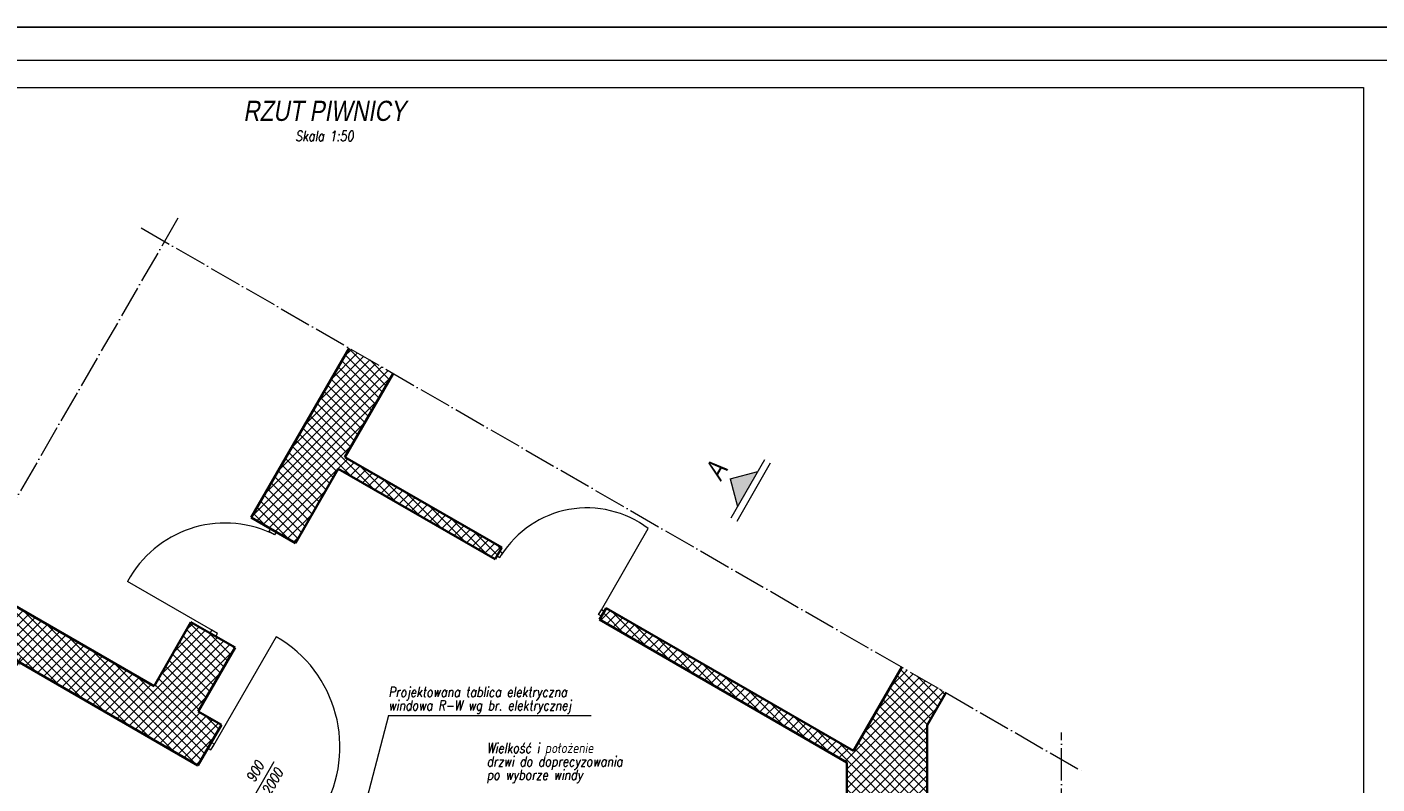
# Model space of a CAD drawing. Header units: millimetres. Extents: x 558 to 31258, y -5755 to 11028.
# Tile 143 of 144: x 23049 to 24056, y 8987 to 9551. Entities that reach past the tile are written whole.
import ezdxf
from ezdxf.enums import TextEntityAlignment as Align

# ---------------------------------------------------------------- set-up
doc = ezdxf.new("R2010")
doc.units = ezdxf.units.MM
doc.linetypes.add('ACAD_ISO04W100', pattern=[30, 24, -3, 0, -3])
doc.layers.get('0').update_dxf_attribs({"color": 252})
doc.layers.get('Defpoints').update_dxf_attribs({"color": 252})
for name, color, linetype, lineweight in [('K_Grube', 252, 'Continuous', 35), ('K_Kreskowanie', 252, 'Continuous', 5), ('K_Opis_zmienny', 252, 'Continuous', 13), ('K_Osie', 252, 'ACAD_ISO04W100', 5), ('K_Ramka', 252, 'Continuous', 18), ('K_Stolarka', 252, 'Continuous', 15), ('K_Wymiarowanie', 252, 'Continuous', 13)]:
    doc.layers.add(name, color=color, linetype=linetype, lineweight=lineweight)
doc.styles.add('Tytuł 50', font='arial.ttf', dxfattribs={"width": 0.8, "oblique": 10, "height": 15})
doc.styles.add('Zwykły 50', font='romans.shx', dxfattribs={"width": 0.8, "oblique": 10, "height": 7.5})
doc.dimstyles.new('Skala_50', dxfattribs={"dimtxt": 7.5, "dimasz": 1, "dimexe": 1.25, "dimexo": 0.625, "dimgap": 3, "dimtad": 1, "dimdec": 1, "dimlfac": 10, "dimrnd": 0.5, "dimdsep": 46, "dimtxsty": 'Zwykły 50', "dimblk": 'Wymiar', "dimcen": 2.5, "dimse1": 1, "dimse2": 1, "dimazin": 0, "dimtfac": 1, "dimtdec": 1, "dimtix": 1, "dimtmove": 0, "dimatfit": 3, "dimfxl": 0, "dimarcsym": 0})
pattern_1 = [(45, (2962.861, -2454.189), (-3.5921024, 3.5921024), []), (135, (2962.861, -2454.189), (-3.5921024, -3.5921024), [])]

# ---------------------------------------------------------------- blocks, each defined once
blk = doc.blocks.new('Wymiar')
for p, q in [((-3.8, 0), (3.8, 0)), ((0, -5), (0, 5))]:
    blk.add_line(p, q)
at = {"const_width": 0.5}
blk.add_lwpolyline([(-1.8, -1.8), (1.8, 1.8)], dxfattribs=at)
blk = doc.blocks.new('*D665')
at = {"layer": 'Defpoints', "color": 0}
for p in [(23054.5, 9070.9), (22924.4, 8872.4), (22936, 8865.7)]:
    blk.add_point(p, dxfattribs=at)
at = {"layer": 'K_Wymiarowanie', "color": 0, "lineweight": -2, "ltscale": 5}
blk.add_line((23042.4, 9076.7), (22924.9, 8873.2), dxfattribs=at)
at = {"layer": 'K_Wymiarowanie', "color": 0, "linetype": 'ByBlock', "lineweight": -2}
for p, rotation in [((23042.9, 9077.6), 59.99999999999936), ((22924.4, 8872.4), 239.9999999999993)]:
    blk.add_blockref('Wymiar', p, dxfattribs=dict(at, rotation=rotation))
at = {"layer": 'K_Wymiarowanie', "color": 0, "ltscale": 5, "insert": (22977.8, 8978.4), "char_height": 7.5, "attachment_point": 5, "rotation": 60, "style": 'Zwykły 50', "bg_fill": 3, "box_fill_scale": 1.1, "bg_fill_color": 256, "bg_fill_true_color": 13158600, "bg_fill_transparency": 0}
blk.add_mtext('2370', dxfattribs=at)

msp = doc.modelspace()

# ---------------------------------------------------------------- hatches: boundary and pattern name
at = {"layer": 'K_Kreskowanie', "ltscale": 5}
h = msp.add_hatch(dxfattribs=at)
h.set_pattern_fill('ANSI37', color=256, scale=1.6)
h.set_pattern_definition([(45, (2962.861, -2454.189), (-3.5921024, 3.5921024), []), (135, (2962.861, -2454.189), (-3.5921024, -3.5921024), [])])
h.paths.add_polyline_path([(23249.479, 9166.202), (23216.57, 9185.202), (23289.57, 9311.641), (23322.479, 9292.641)])
h.paths.add_polyline_path([(23720.798, 9030.55), (23720.798, 8878.627), (23660.798, 8878.627), (23660.798, 9002.627), (23701.798, 9073.641), (23734.707, 9054.641)])
h.paths.add_polyline_path([(23006.193, 9098.817), (22754.193, 8662.34), (22775.843, 8649.84), (22896.843, 8859.418), (23147.991, 8714.418), (23160.491, 8736.069), (22909.343, 8881.069), (23027.843, 9086.317), (23176.8, 9000.317), (23194.3, 9030.628), (23176.979, 9040.628), (23204.479, 9088.259), (23171.57, 9107.259), (23144.07, 9059.628), (23006.372, 9139.128), (22988.872, 9108.817)])
h.paths.add_polyline_path([(23280.902, 8980.628), (23263.402, 8950.317), (23369.923, 8888.817), (23387.423, 8919.128)])
h.paths.add_polyline_path([(23190.802, 8718.569), (23160.491, 8736.069), (23147.991, 8714.418), (23178.302, 8696.918)])
h.paths.add_polyline_path([(23720.798, 8788.627), (23660.798, 8788.627), (23660.798, 8226.627), (23720.798, 8226.627)])
h = msp.add_hatch(dxfattribs=at)
h.set_pattern_fill('ANSI37', color=256, scale=1.6)
h.set_pattern_definition(pattern_1)
h.paths.add_polyline_path([(23398.393, 9154.127), (23403.393, 9162.787), (23286.479, 9230.287), (23281.479, 9221.627)])
h = msp.add_hatch(dxfattribs=at)
h.set_pattern_fill('ANSI37', color=256, scale=1.6)
h.set_pattern_definition(pattern_1)
h.paths.add_polyline_path([(23481.335, 9117.787), (23476.335, 9109.127), (23660.798, 9002.627), (23665.798, 9011.287)])
at = {"layer": 'K_Opis_zmienny'}
msp.add_hatch(color=256, dxfattribs=at).paths.add_polyline_path([(23573.844, 9214.019), (23594.335, 9219.509), (23579.335, 9193.528)])

# ---------------------------------------------------------------- linework, layer by layer
at = {"layer": 'Defpoints'}
msp.add_lwpolyline([(22371.174, 8065.976), (24471.174, 8065.976), (24471.174, 9550.976), (22371.174, 9550.976)], close=True, dxfattribs=at)
at = {"layer": 'K_Grube', "ltscale": 5}
for p, q in [((23216.57, 9185.202), (23289.57, 9311.641)), ((23286.479, 9230.287), (23322.479, 9292.641)), ((23403.393, 9162.787), (23286.479, 9230.287)), ((23249.479, 9166.202), (23281.479, 9221.627)), ((23398.393, 9154.127), (23281.479, 9221.627)), ((23216.57, 9185.202), (23249.479, 9166.202)), ((23403.393, 9162.787), (23398.393, 9154.127)), ((23144.07, 9059.628), (23023.693, 9129.128)), ((23481.335, 9117.787), (23476.335, 9109.127)), ((23665.798, 9011.287), (23481.335, 9117.787)), ((23171.57, 9107.259), (23144.07, 9059.628)), ((23171.57, 9107.259), (23204.479, 9088.259)), ((23660.798, 9002.627), (23476.335, 9109.127)), ((23176.8, 9000.317), (23027.843, 9086.317)), ((23204.479, 9088.259), (23176.979, 9040.628)), ((23665.798, 9011.287), (23701.798, 9073.641)), ((23720.798, 9030.55), (23734.707, 9054.641)), ((23176.979, 9040.628), (23194.3, 9030.628)), ((23194.3, 9030.628), (23176.8, 9000.317)), ((23720.798, 8878.627), (23720.798, 9030.55)), ((23660.798, 8878.627), (23660.798, 9002.627))]:
    msp.add_line(p, q, dxfattribs=at)
at = {"layer": 'K_Opis_zmienny'}
for p, q in [((23599.335, 9228.169), (23574.335, 9184.868)), ((23603.665, 9225.669), (23578.665, 9182.368)), ((23573.844, 9214.019), (23594.335, 9219.509)), ((23573.844, 9214.019), (23579.335, 9193.528)), ((23318.809, 9037.702), (23470.193, 9037.702)), ((23220.142, 8979.912), (23233.642, 9003.295))]:
    msp.add_line(p, q, dxfattribs=at)
at = {"layer": 'K_Opis_zmienny', "ltscale": 5}
msp.add_line((23318.809, 9037.702), (23280.306, 8888.596), dxfattribs=at)
at = {"layer": 'K_Opis_zmienny', "ltscale": 0.5}
msp.add_lwpolyline([(22496.174, 9505.976), (24046.174, 9505.976), (24046.174, 8110.976), (22496.174, 8110.976), (22496.174, 9505.976)], dxfattribs=at)
at = {"layer": 'K_Osie'}
for p, q in [((23161.872, 9408.462), (22669.372, 8555.427)), ((23134.552, 9401.141), (23838.119, 8994.937)), ((23820.798, 8206.627), (23820.798, 9024.937))]:
    msp.add_line(p, q, dxfattribs=at)
at = {"layer": 'K_Ramka'}
msp.add_lwpolyline([(22396.174, 8090.976), (24446.174, 8090.976), (24446.174, 9525.976), (22396.174, 9525.976)], close=True, dxfattribs=at)
at = {"layer": 'K_Stolarka', "ltscale": 5}
for p, q in [((23230.86, 9176.952), (23229.61, 9174.786)), ((23233.94, 9172.286), (23229.61, 9174.786)), ((23235.19, 9174.452), (23230.86, 9176.952)), ((23235.19, 9174.452), (23233.94, 9172.286)), ((23476.67, 9114.707), (23512.67, 9177.061)), ((23399.893, 9156.725), (23402.058, 9155.475)), ((23401.893, 9160.189), (23404.058, 9158.939)), ((23402.058, 9155.475), (23404.058, 9158.939)), ((23189.317, 9099.998), (23124.365, 9137.498)), ((23475.67, 9112.975), (23477.67, 9116.439)), ((23477.835, 9111.725), (23475.67, 9112.975)), ((23479.835, 9115.189), (23477.67, 9116.439)), ((23185.902, 9099.083), (23187.152, 9101.248)), ((23191.482, 9098.748), (23187.152, 9101.248)), ((23187.788, 9014.18), (23235.288, 9096.452)), ((23190.232, 9096.583), (23191.482, 9098.748)), ((23184.373, 9013.265), (23186.538, 9012.015)), ((23186.538, 9012.015), (23189.038, 9016.345)), ((23186.873, 9017.595), (23189.038, 9016.345))]:
    msp.add_line(p, q, dxfattribs=at)
for centre, radius, start, end in [((23466.992, 9116.738), 75.666, 52.866098, 147.667025), ((23197.163, 9098.612), 82.532, 65.205129, 151.890627), ((23187.788, 9014.18), 94.915, 330, 60)]:
    msp.add_arc(centre, radius, start, end, dxfattribs=at)

# ---------------------------------------------------------------- texts
at = {"layer": 'K_Opis_zmienny', "oblique": 10, "width": 0.8}
for s, height, style, p in [('RZUT PIWNICY', 15, 'Tytuł 50', (23271.174, 9488.476)), ('Skala 1:50', 7.5, 'Zwykły 50', (23271.174, 9469.726))]:
    msp.add_text(s, height=height, dxfattribs=dict(at, style=style)).set_placement(p, align=Align.MIDDLE_CENTER)
for s, height, style, p in [('A', 15, 'Tytuł 50', (23563.019, 9220.269)), ('900', 7.5, 'Zwykły 50', (23219.479, 8995.883)), ('2000', 7.5, 'Zwykły 50', (23232.469, 8988.383))]:
    msp.add_text(s, height=height, rotation=60, dxfattribs=dict(at, style=style)).set_placement(p, align=Align.MIDDLE_CENTER)
at = {"layer": 'K_Opis_zmienny', "style": 'Zwykły 50', "oblique": 10, "width": 0.8}
for s, p in [('Projektowana tablica elektryczna', (23318.809, 9055.202)), ('windowa R-W wg br. elektrycznej', (23318.809, 9045.202)), ('Wielkość i położenie', (23392.136, 9013.409)), ('drzwi do doprecyzowania', (23392.136, 9003.409)), ('po wyborze windy', (23392.136, 8993.409))]:
    msp.add_text(s, height=7.5, dxfattribs=at).set_placement(p, align=Align.MIDDLE_LEFT)

# ---------------------------------------------------------------- next in the draw order: dimensions: what is measured, and where the dimension line sits
at = {"layer": 'K_Wymiarowanie', "ltscale": 5}
dim = msp.add_aligned_dim(p1=(23054.519, 9070.916), p2=(22936.019, 8865.668), distance=-13.378, dimstyle='Skala_50', dxfattribs=at)
dim.commit()
dim.dimension.update_dxf_attribs({"geometry": '*D665', "text_midpoint": (22977.837, 8978.356)})

doc.saveas('drawing.dxf')
